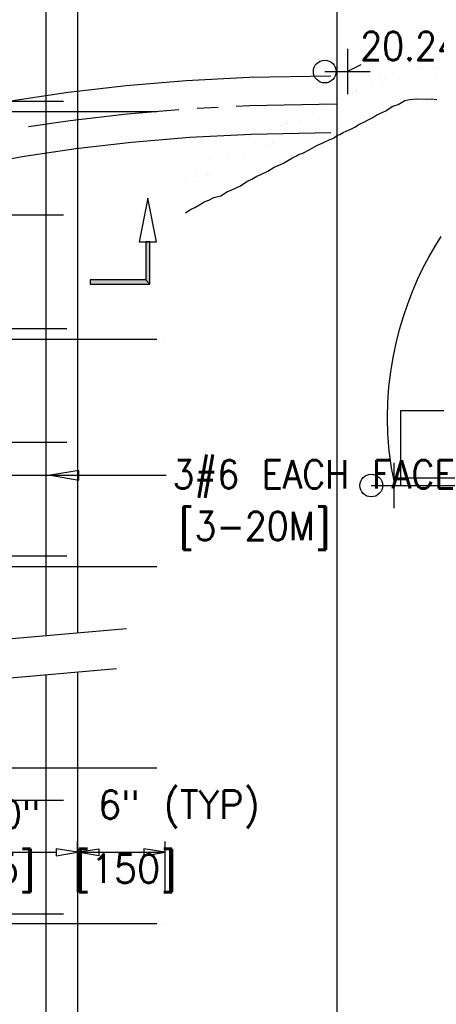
# Model space of a CAD drawing. Extents: x -17 to 2859, y -14 to 3983.
# Tile 24 of 39: x 60 to 78, y 144 to 188. Entities that reach past the tile are written whole.
import ezdxf
from ezdxf.enums import TextEntityAlignment as Align

# ---------------------------------------------------------------- set-up
doc = ezdxf.new("R2010")
doc.units = 0
doc.header["$LTSCALE"] = 25.4
doc.header["$MEASUREMENT"] = 0
doc.layers.get('0').update_dxf_attribs({"linetype": 'CONTINUOUS'})
for name, color, linetype in [('ARC-CENT', 1, 'CONTINUOUS'), ('ARC-CONST', 1, 'CONTINUOUS'), ('ARC-GRD', 1, 'CONTINUOUS'), ('ARC-PTS', 1, 'CONTINUOUS'), ('ARC-SOIL', 1, 'CONTINUOUS'), ('COL_NUM', 7, 'CONTINUOUS'), ('DWG-LINES', 7, 'CONTINUOUS'), ('FORM', 1, 'CONTINUOUS'), ('LABELS', 7, 'CONTINUOUS'), ('LEV_PAD', 7, 'CONTINUOUS'), ('POINTS', 1, 'CONTINUOUS'), ('RS_LABELS', 7, 'CONTINUOUS')]:
    doc.layers.add(name, color=color, linetype=linetype)
doc.styles.add('TXT_SHX', font='txt.shx')

# ---------------------------------------------------------------- blocks, each defined once
blk = doc.blocks.new('SO3_PN')
at = {"linetype": 'CONTINUOUS'}
for points in [[(83.369, 150.197), (83.369, 147.525), (83.669, 147.225), (83.669, 150.197)], [(83.369, 147.525), (79.464, 147.525), (79.464, 147.225), (83.669, 147.225)]]:
    blk.add_hatch(color=24, dxfattribs=at).paths.add_polyline_path(points)
at = {"color": 24, "linetype": 'CONTINUOUS'}
for points in [[(83.519, 153.272), (82.919, 150.197), (84.119, 150.197)], [(83.369, 150.197), (83.369, 147.525), (83.669, 147.225), (83.669, 150.197)], [(83.369, 147.525), (79.464, 147.525), (79.464, 147.225), (83.669, 147.225)]]:
    blk.add_lwpolyline(points, close=True, dxfattribs=at)
at = {"layer": 'COL_NUM', "color": 7, "linetype": 'CONTINUOUS'}
for p, q in [((76.324, 198.58), (76.324, 122.48)), ((49.822, 160.117), (77.572, 160.117)), ((84.16, 159.346), (66.572, 159.346)), ((49.822, 152.117), (77.572, 152.117)), ((49.822, 144.117), (77.822, 144.117)), ((84.16, 143.345), (66.572, 143.345)), ((49.822, 136.116), (77.822, 136.116)), ((49.822, 128.116), (77.822, 128.116)), ((84.16, 127.345), (66.572, 127.345)), ((76.324, 119.72), (76.324, 25.677)), ((84.16, 113.17), (66.572, 113.17)), ((49.822, 110.92), (77.572, 110.92)), ((49.822, 102.92), (77.572, 102.92)), ((84.16, 102.222), (66.572, 102.222))]:
    blk.add_line(p, q, dxfattribs=at)
at = {"layer": 'DWG-LINES', "color": 2, "linetype": 'CONTINUOUS'}
for points in [[(82.021, 122.978), (63.181, 121.33), (62.555, 118.98), (61.773, 123.459), (61.189, 121.156), (46.265, 119.85)], [(81.306, 120.156), (62.846, 118.541), (62.22, 116.191), (61.438, 120.669), (60.854, 118.366), (46.896, 117.145)]]:
    blk.add_lwpolyline(points, dxfattribs=at)
at = {"layer": 'LEV_PAD', "color": 1, "linetype": 'CONTINUOUS'}
for p, q in [((78.572, 199.78), (78.572, 122.677)), ((78.572, 119.916), (78.572, 24.477))]:
    blk.add_line(p, q, dxfattribs=at)
at = {"layer": 'POINTS', "color": 7, "linetype": 'CONTINUOUS'}
blk.add_line((53.072, 133.779), (84.808, 133.779), dxfattribs=at)
blk.add_lwpolyline([(78.665, 133.446), (78.665, 134.113), (76.665, 133.779)], close=True, dxfattribs=at)
at = {"layer": 'RS_LABELS', "color": 7, "linetype": 'CONTINUOUS'}
for p, q in [((78.572, 104.452), (78.572, 108.002)), ((78.572, 104.452), (78.572, 108.002)), ((84.747, 104.452), (84.747, 108.002)), ((68.072, 107.252), (77.072, 107.252)), ((78.572, 107.252), (84.747, 107.252))]:
    blk.add_line(p, q, dxfattribs=at)
at = {"layer": 'RS_LABELS', "color": 7, "linetype": 'CONTINUOUS', "const_width": 0.00035}
for points in [[(84.747, 159.346, -1), (84.397, 159.346, -1)], [(84.747, 143.345, -1), (84.397, 143.345, -1)], [(84.747, 127.345, -1), (84.397, 127.345, -1)], [(84.747, 113.17, -1), (84.397, 113.17, -1)], [(84.747, 102.222, -1), (84.397, 102.222, -1)]]:
    blk.add_lwpolyline(points, format="xyb", close=True, dxfattribs=at)
at = {"layer": 'RS_LABELS', "color": 7, "linetype": 'CONTINUOUS'}
for points in [[(77.072, 107.502), (77.072, 107.002), (78.572, 107.252)], [(80.072, 107.502), (80.072, 107.002), (78.572, 107.252)], [(83.247, 107.502), (83.247, 107.002), (84.747, 107.252)]]:
    blk.add_lwpolyline(points, close=True, dxfattribs=at)
at = {"layer": 'LABELS', "color": 253, "linetype": 'CONTINUOUS', "style": 'TXT_SHX', "width": 0.9}
for s, p in [('3#6 EACH FACE', (85.255, 132.854)), ('[3-20M]', (85.721, 129.21))]:
    blk.add_text(s, height=2, dxfattribs=at).set_placement(p)
at = {"layer": 'RS_LABELS', "color": 5, "linetype": 'CONTINUOUS', "style": 'TXT_SHX', "width": 0.95}
for s, p in [('6" (TYP)', (85.71, 109.603)), ('1\'-0" ', (73.048, 108.916)), ('[305]', (72.001, 105.104)), ('[150]', (81.95, 105.104))]:
    blk.add_text(s, height=2, dxfattribs=at).set_placement(p, align=Align.CENTER)
blk = doc.blocks.new('SO3_P0')
at = {"linetype": 'CONTINUOUS'}
for points in [[(83.369, 150.197), (83.369, 147.525), (83.669, 147.225), (83.669, 150.197)], [(83.369, 147.525), (79.464, 147.525), (79.464, 147.225), (83.669, 147.225)]]:
    blk.add_hatch(color=24, dxfattribs=at).paths.add_polyline_path(points)
at = {"color": 24, "linetype": 'CONTINUOUS'}
for points in [[(83.519, 153.272), (82.919, 150.197), (84.119, 150.197)], [(83.369, 150.197), (83.369, 147.525), (83.669, 147.225), (83.669, 150.197)], [(83.369, 147.525), (79.464, 147.525), (79.464, 147.225), (83.669, 147.225)]]:
    blk.add_lwpolyline(points, close=True, dxfattribs=at)
at = {"layer": 'COL_NUM', "color": 7, "linetype": 'CONTINUOUS'}
for p, q in [((76.324, 198.58), (76.324, 122.48)), ((49.822, 160.117), (77.572, 160.117)), ((84.16, 159.346), (66.572, 159.346)), ((49.822, 152.117), (77.572, 152.117)), ((49.822, 144.117), (77.822, 144.117)), ((84.16, 143.345), (66.572, 143.345)), ((49.822, 136.116), (77.822, 136.116)), ((49.822, 128.116), (77.822, 128.116)), ((84.16, 127.345), (66.572, 127.345)), ((76.324, 119.72), (76.324, 25.677)), ((84.16, 113.17), (66.572, 113.17)), ((49.822, 110.92), (77.572, 110.92)), ((49.822, 102.92), (77.572, 102.92)), ((84.16, 102.222), (66.572, 102.222))]:
    blk.add_line(p, q, dxfattribs=at)
at = {"layer": 'DWG-LINES', "color": 2, "linetype": 'CONTINUOUS'}
for points in [[(82.021, 122.978), (63.181, 121.33), (62.555, 118.98), (61.773, 123.459), (61.189, 121.156), (46.265, 119.85)], [(81.306, 120.156), (62.846, 118.541), (62.22, 116.191), (61.438, 120.669), (60.854, 118.366), (46.896, 117.145)]]:
    blk.add_lwpolyline(points, dxfattribs=at)
at = {"layer": 'LEV_PAD', "color": 1, "linetype": 'CONTINUOUS'}
for p, q in [((78.572, 199.78), (78.572, 122.677)), ((78.572, 119.916), (78.572, 24.477))]:
    blk.add_line(p, q, dxfattribs=at)
at = {"layer": 'POINTS', "color": 7, "linetype": 'CONTINUOUS'}
blk.add_line((53.072, 133.779), (84.808, 133.779), dxfattribs=at)
blk.add_lwpolyline([(78.665, 133.446), (78.665, 134.113), (76.665, 133.779)], close=True, dxfattribs=at)
at = {"layer": 'RS_LABELS', "color": 7, "linetype": 'CONTINUOUS'}
for p, q in [((78.572, 104.452), (78.572, 108.002)), ((78.572, 104.452), (78.572, 108.002)), ((84.747, 104.452), (84.747, 108.002)), ((68.072, 107.252), (77.072, 107.252)), ((78.572, 107.252), (84.747, 107.252))]:
    blk.add_line(p, q, dxfattribs=at)
at = {"layer": 'RS_LABELS', "color": 7, "linetype": 'CONTINUOUS', "const_width": 0.00035}
for points in [[(84.747, 159.346, -1), (84.397, 159.346, -1)], [(84.747, 143.345, -1), (84.397, 143.345, -1)], [(84.747, 127.345, -1), (84.397, 127.345, -1)], [(84.747, 113.17, -1), (84.397, 113.17, -1)], [(84.747, 102.222, -1), (84.397, 102.222, -1)]]:
    blk.add_lwpolyline(points, format="xyb", close=True, dxfattribs=at)
at = {"layer": 'RS_LABELS', "color": 7, "linetype": 'CONTINUOUS'}
for points in [[(77.072, 107.502), (77.072, 107.002), (78.572, 107.252)], [(80.072, 107.502), (80.072, 107.002), (78.572, 107.252)], [(83.247, 107.502), (83.247, 107.002), (84.747, 107.252)]]:
    blk.add_lwpolyline(points, close=True, dxfattribs=at)
at = {"layer": 'LABELS', "color": 253, "linetype": 'CONTINUOUS', "style": 'TXT_SHX', "width": 0.9}
for s, p in [('3#6 EACH FACE', (85.255, 132.854)), ('[3-20M]', (85.721, 129.21))]:
    blk.add_text(s, height=2, dxfattribs=at).set_placement(p)
at = {"layer": 'RS_LABELS', "color": 5, "linetype": 'CONTINUOUS', "style": 'TXT_SHX', "width": 0.95}
for s, p in [('6" (TYP)', (85.71, 109.603)), ('1\'-0" ', (73.048, 108.916)), ('[305]', (72.001, 105.104)), ('[150]', (81.95, 105.104))]:
    blk.add_text(s, height=2, dxfattribs=at).set_placement(p, align=Align.CENTER)

msp = doc.modelspace()

# ---------------------------------------------------------------- linework, layer by layer
at = {"layer": 'ARC-CENT', "color": 7, "linetype": 'CONTINUOUS'}
msp.add_lwpolyline([(76.293, 167.075), (76.13, 167.847), (76.024, 168.6), (75.966, 169.334), (75.949, 170.049), (75.968, 170.744), (76.019, 171.42), (76.099, 172.076), (76.204, 172.713), (76.332, 173.331), (76.483, 173.93), (76.653, 174.509), (76.842, 175.069), (77.049, 175.61), (77.272, 176.131), (77.512, 176.633), (77.767, 177.116), (78.037, 177.579), (78.322, 178.024)], dxfattribs=at)
msp.add_lwpolyline([(76.293, 167.075), (76.13, 167.847), (76.024, 168.6), (75.966, 169.334), (75.949, 170.049), (75.968, 170.744), (76.019, 171.42), (76.099, 172.076), (76.204, 172.713), (76.332, 173.331), (76.483, 173.93), (76.653, 174.509), (76.842, 175.069), (77.049, 175.61), (77.272, 176.131), (77.512, 176.633), (77.767, 177.116), (78.037, 177.579), (78.322, 178.024)], dxfattribs=at)
at = {"layer": 'ARC-CONST', "color": 7, "linetype": 'CONTINUOUS'}
for p, q in [((74.19, 186.283), (74.19, 184.283)), ((74.19, 186.283), (74.19, 184.283)), ((74.773, 185.575), (74.19, 185.283)), ((74.773, 185.575), (74.19, 185.283)), ((73.19, 185.283), (75.19, 185.283)), ((73.19, 185.283), (75.19, 185.283))]:
    msp.add_line(p, q, dxfattribs=at)
msp.add_circle((73.19, 185.283), 0.5, dxfattribs=at)
msp.add_circle((73.19, 185.283), 0.5, dxfattribs=at)
at = {"layer": 'ARC-GRD', "color": 253, "linetype": 'CONTINUOUS'}
msp.add_lwpolyline([(89.523, 167.075), (102.523, 167.075), (102.523, 170.354), (76.523, 170.354), (76.523, 167.075)], dxfattribs=at)
msp.add_lwpolyline([(89.523, 167.075), (102.523, 167.075), (102.523, 170.354), (76.523, 170.354), (76.523, 167.075)], dxfattribs=at)
msp.add_lwpolyline([(89.523, 167.075), (102.523, 167.075), (102.523, 167.403), (76.523, 167.403), (76.523, 167.075)], close=True, dxfattribs=at)
msp.add_lwpolyline([(89.523, 167.075), (102.523, 167.075), (102.523, 167.403), (76.523, 167.403), (76.523, 167.075)], close=True, dxfattribs=at)
at = {"layer": 'ARC-PTS', "color": 5, "linetype": 'CONTINUOUS'}
for p, q in [((76.239, 168.075), (76.239, 166.075)), ((76.239, 168.075), (76.239, 166.075)), ((75.239, 167.075), (77.239, 167.075)), ((75.239, 167.075), (77.239, 167.075))]:
    msp.add_line(p, q, dxfattribs=at)
msp.add_circle((75.239, 167.075), 0.5, dxfattribs=at)
msp.add_circle((75.239, 167.075), 0.5, dxfattribs=at)
at = {"layer": 'ARC-SOIL', "color": 234, "linetype": 'CONTINUOUS', "const_width": 0.00025}
for points in [[(66.512, 180.334), (66.772, 180.466), (66.992, 180.564), (67.189, 180.67), (67.391, 180.78), (67.537, 180.869), (67.685, 180.915), (67.858, 180.987), (68.006, 181.059), (68.12, 181.105), (67.936, 181.243), (68.108, 181.191), (68.046, 181.409), (68.114, 181.289), (68.144, 181.52), (68.138, 181.201), (68.318, 181.431), (68.19, 181.169), (68.262, 181.185), (68.505, 181.309), (68.629, 181.373), (68.881, 181.502), (68.947, 181.57), (69.121, 181.662), (69.284, 181.742), (69.454, 181.826), (69.678, 181.956), (69.865, 182.046), (70.099, 182.134), (70.329, 182.281), (70.54, 182.355), (70.688, 182.423), (70.896, 182.533), (71.036, 182.635), (71.243, 182.723), (71.377, 182.817), (71.188, 182.849), (71.353, 182.843), (71.251, 183.004), (71.361, 182.883), (71.363, 183.152), (71.317, 182.853), (71.505, 183.132), (71.409, 182.888), (71.679, 183.12), (71.449, 182.807), (71.661, 182.894), (71.883, 183.046), (72.124, 183.176), (72.344, 183.316), (72.582, 183.396), (72.801, 183.502), (73.069, 183.631), (73.257, 183.707), (73.287, 183.685), (73.488, 183.809), (73.806, 183.977), (74.041, 184.115), (74.193, 184.205), (74.427, 184.316), (74.665, 184.436), (74.878, 184.536), (75.054, 184.642), (75.232, 184.726), (75.377, 184.804), (75.481, 184.852), (75.611, 184.912), (75.691, 184.952), (75.471, 185.065), (75.627, 184.997), (75.569, 185.215), (75.691, 184.936), (75.769, 185.189), (75.729, 184.942), (75.865, 185.095), (75.799, 184.983), (75.925, 185.037), (75.989, 185.077), (76.041, 185.095), (76.14, 185.147), (76.226, 185.207), (76.342, 185.249), (76.422, 185.319), (76.562, 185.373), (76.632, 185.389), (76.799, 185.391), (77.023, 185.397), (77.235, 185.407), (77.377, 185.393), (77.496, 185.403), (77.606, 185.409), (77.746, 185.399), (77.96, 185.397), (78.084, 185.409), (78.179, 185.419)], [(66.512, 180.334), (66.772, 180.466), (66.992, 180.564), (67.189, 180.67), (67.391, 180.78), (67.537, 180.869), (67.685, 180.915), (67.858, 180.987), (68.006, 181.059), (68.12, 181.105), (67.936, 181.243), (68.108, 181.191), (68.046, 181.409), (68.114, 181.289), (68.144, 181.52), (68.138, 181.201), (68.318, 181.431), (68.19, 181.169), (68.262, 181.185), (68.505, 181.309), (68.629, 181.373), (68.881, 181.502), (68.947, 181.57), (69.121, 181.662), (69.284, 181.742), (69.454, 181.826), (69.678, 181.956), (69.865, 182.046), (70.099, 182.134), (70.329, 182.281), (70.54, 182.355), (70.688, 182.423), (70.896, 182.533), (71.036, 182.635), (71.243, 182.723), (71.377, 182.817), (71.188, 182.849), (71.353, 182.843), (71.251, 183.004), (71.361, 182.883), (71.363, 183.152), (71.317, 182.853), (71.505, 183.132), (71.409, 182.888), (71.679, 183.12), (71.449, 182.807), (71.661, 182.894), (71.883, 183.046), (72.124, 183.176), (72.344, 183.316), (72.582, 183.396), (72.801, 183.502), (73.069, 183.631), (73.257, 183.707), (73.287, 183.685), (73.488, 183.809), (73.806, 183.977), (74.041, 184.115), (74.193, 184.205), (74.427, 184.316), (74.665, 184.436), (74.878, 184.536), (75.054, 184.642), (75.232, 184.726), (75.377, 184.804), (75.481, 184.852), (75.611, 184.912), (75.691, 184.952), (75.471, 185.065), (75.627, 184.997), (75.569, 185.215), (75.691, 184.936), (75.769, 185.189), (75.729, 184.942), (75.865, 185.095), (75.799, 184.983), (75.925, 185.037), (75.989, 185.077), (76.041, 185.095), (76.14, 185.147), (76.226, 185.207), (76.342, 185.249), (76.422, 185.319), (76.562, 185.373), (76.632, 185.389), (76.799, 185.391), (77.023, 185.397), (77.235, 185.407), (77.377, 185.393), (77.496, 185.403), (77.606, 185.409), (77.746, 185.399), (77.96, 185.397), (78.084, 185.409), (78.179, 185.419)], [(66.534, 179.927), (66.766, 180.069), (66.998, 180.186), (67.233, 180.316), (67.431, 180.446), (67.685, 180.54), (67.946, 180.672), (68.206, 180.746), (68.483, 180.915), (68.695, 180.989), (68.993, 181.127), (69.272, 181.319), (69.51, 181.429), (69.752, 181.578), (69.973, 181.666), (70.205, 181.776), (70.479, 181.95), (70.722, 182.064), (70.92, 182.152), (71.257, 182.349), (71.443, 182.443), (71.609, 182.551), (71.833, 182.615), (72.022, 182.725), (72.248, 182.839), (72.438, 182.942), (72.647, 183.034), (72.799, 183.112), (72.965, 183.186), (73.091, 183.236), (73.205, 183.33), (73.418, 183.42), (73.544, 183.49), (73.72, 183.57), (73.912, 183.653), (74.019, 183.709), (74.157, 183.807), (74.329, 183.889), (74.497, 183.965), (74.667, 184.059), (74.808, 184.129), (75.008, 184.259), (75.212, 184.35), (75.395, 184.432), (75.527, 184.52), (75.677, 184.616), (75.841, 184.704), (76.013, 184.756), (76.178, 184.854), (76.318, 184.948), (76.462, 184.979), (76.572, 185.047), (76.624, 185.019), (76.833, 185.049), (77.183, 185.075), (77.676, 185.065), (77.88, 185.077), (78.147, 185.059)], [(66.534, 179.927), (66.766, 180.069), (66.998, 180.186), (67.233, 180.316), (67.431, 180.446), (67.685, 180.54), (67.946, 180.672), (68.206, 180.746), (68.483, 180.915), (68.695, 180.989), (68.993, 181.127), (69.272, 181.319), (69.51, 181.429), (69.752, 181.578), (69.973, 181.666), (70.205, 181.776), (70.479, 181.95), (70.722, 182.064), (70.92, 182.152), (71.257, 182.349), (71.443, 182.443), (71.609, 182.551), (71.833, 182.615), (72.022, 182.725), (72.248, 182.839), (72.438, 182.942), (72.647, 183.034), (72.799, 183.112), (72.965, 183.186), (73.091, 183.236), (73.205, 183.33), (73.418, 183.42), (73.544, 183.49), (73.72, 183.57), (73.912, 183.653), (74.019, 183.709), (74.157, 183.807), (74.329, 183.889), (74.497, 183.965), (74.667, 184.059), (74.808, 184.129), (75.008, 184.259), (75.212, 184.35), (75.395, 184.432), (75.527, 184.52), (75.677, 184.616), (75.841, 184.704), (76.013, 184.756), (76.178, 184.854), (76.318, 184.948), (76.462, 184.979), (76.572, 185.047), (76.624, 185.019), (76.833, 185.049), (77.183, 185.075), (77.676, 185.065), (77.88, 185.077), (78.147, 185.059)]]:
    msp.add_lwpolyline(points, dxfattribs=at)
at = {"layer": 'ARC-SOIL', "color": 234, "linetype": 'CONTINUOUS'}
msp.add_lwpolyline([(67.056, 179.074), (67.254, 179.195), (67.466, 179.303), (67.75, 179.459), (67.885, 179.548), (68.084, 179.622), (68.311, 179.736), (68.611, 179.821), (68.914, 180.006), (69.071, 180.061), (69.489, 180.255), (69.768, 180.446), (69.985, 180.546), (70.203, 180.682), (70.372, 180.749), (70.689, 180.899), (70.96, 181.071), (71.137, 181.154), (71.377, 181.26), (71.736, 181.471), (71.943, 181.575), (72.028, 181.631), (72.226, 181.687), (72.498, 181.845), (72.713, 181.953), (72.879, 182.044), (73.077, 182.131), (73.231, 182.21), (73.353, 182.264), (73.606, 182.364), (73.728, 182.465), (73.856, 182.519), (73.995, 182.596), (74.127, 182.656), (74.343, 182.75), (74.542, 182.854), (74.666, 182.942), (74.75, 182.982), (74.945, 183.07), (75.13, 183.172), (75.304, 183.258), (75.489, 183.378), (75.621, 183.438), (75.88, 183.553), (76.074, 183.683), (76.184, 183.753), (76.226, 183.776), (76.417, 183.833), (76.712, 184.007), (76.719, 184.012), (76.844, 184.04), (76.846, 184.041), (76.941, 184.055), (77.21, 184.075), (77.695, 184.065), (77.876, 184.075), (78.131, 184.058)], dxfattribs=at)
msp.add_lwpolyline([(67.056, 179.074), (67.254, 179.195), (67.466, 179.303), (67.75, 179.459), (67.885, 179.548), (68.084, 179.622), (68.311, 179.736), (68.611, 179.821), (68.914, 180.006), (69.071, 180.061), (69.489, 180.255), (69.768, 180.446), (69.985, 180.546), (70.203, 180.682), (70.372, 180.749), (70.689, 180.899), (70.96, 181.071), (71.137, 181.154), (71.377, 181.26), (71.736, 181.471), (71.943, 181.575), (72.028, 181.631), (72.226, 181.687), (72.498, 181.845), (72.713, 181.953), (72.879, 182.044), (73.077, 182.131), (73.231, 182.21), (73.353, 182.264), (73.606, 182.364), (73.728, 182.465), (73.856, 182.519), (73.995, 182.596), (74.127, 182.656), (74.343, 182.75), (74.542, 182.854), (74.666, 182.942), (74.75, 182.982), (74.945, 183.07), (75.13, 183.172), (75.304, 183.258), (75.489, 183.378), (75.621, 183.438), (75.88, 183.553), (76.074, 183.683), (76.184, 183.753), (76.226, 183.776), (76.417, 183.833), (76.712, 184.007), (76.719, 184.012), (76.844, 184.04), (76.846, 184.041), (76.941, 184.055), (77.21, 184.075), (77.695, 184.065), (77.876, 184.075), (78.131, 184.058)], dxfattribs=at)
at = {"layer": 'FORM', "color": 7, "linetype": 'CONTINUOUS'}
for p, q in [((73.729, 198.27), (73.729, 124.465)), ((68.494, 183.699), (67.568, 183.65))]:
    msp.add_line(p, q, dxfattribs=at)
at = {"layer": 'FORM', "color": 1, "linetype": 'CONTINUOUS'}
for points in [[(73.453, 185.086), (69.857, 185.018), (67.087, 184.872), (64.443, 184.653), (61.899, 184.36), (59.453, 183.992)], [(73.457, 182.586), (69.946, 182.52), (67.256, 182.378), (64.69, 182.165), (62.228, 181.882), (59.87, 181.527), (57.618, 181.102)]]:
    msp.add_lwpolyline(points, dxfattribs=at)
at = {"layer": 'FORM', "color": 7, "linetype": 'CONTINUOUS'}
for points in [[(73.729, 183.844), (69.865, 183.771), (69.291, 183.741)], [(66.772, 183.598), (64.496, 183.409), (61.981, 183.12), (60.153, 182.845)]]:
    msp.add_lwpolyline(points, dxfattribs=at)

# ---------------------------------------------------------------- block references
at = {"layer": 'FORM', "linetype": 'CONTINUOUS', "xscale": 0.625, "yscale": 0.625, "zscale": 0.625}
for name in ['SO3_PN', 'SO3_P0']:
    msp.add_blockref(name, (13.204, 83.913), dxfattribs=at)

# ---------------------------------------------------------------- texts
at = {"layer": 'ARC-SOIL', "color": 234, "linetype": 'CONTINUOUS', "style": 'TXT_SHX', "width": 0.9}
msp.add_text('20.24', height=1.25, dxfattribs=at).set_placement((74.754, 185.778))
msp.add_text('20.24', height=1.25, dxfattribs=at).set_placement((74.754, 185.778))

doc.saveas('drawing.dxf')
